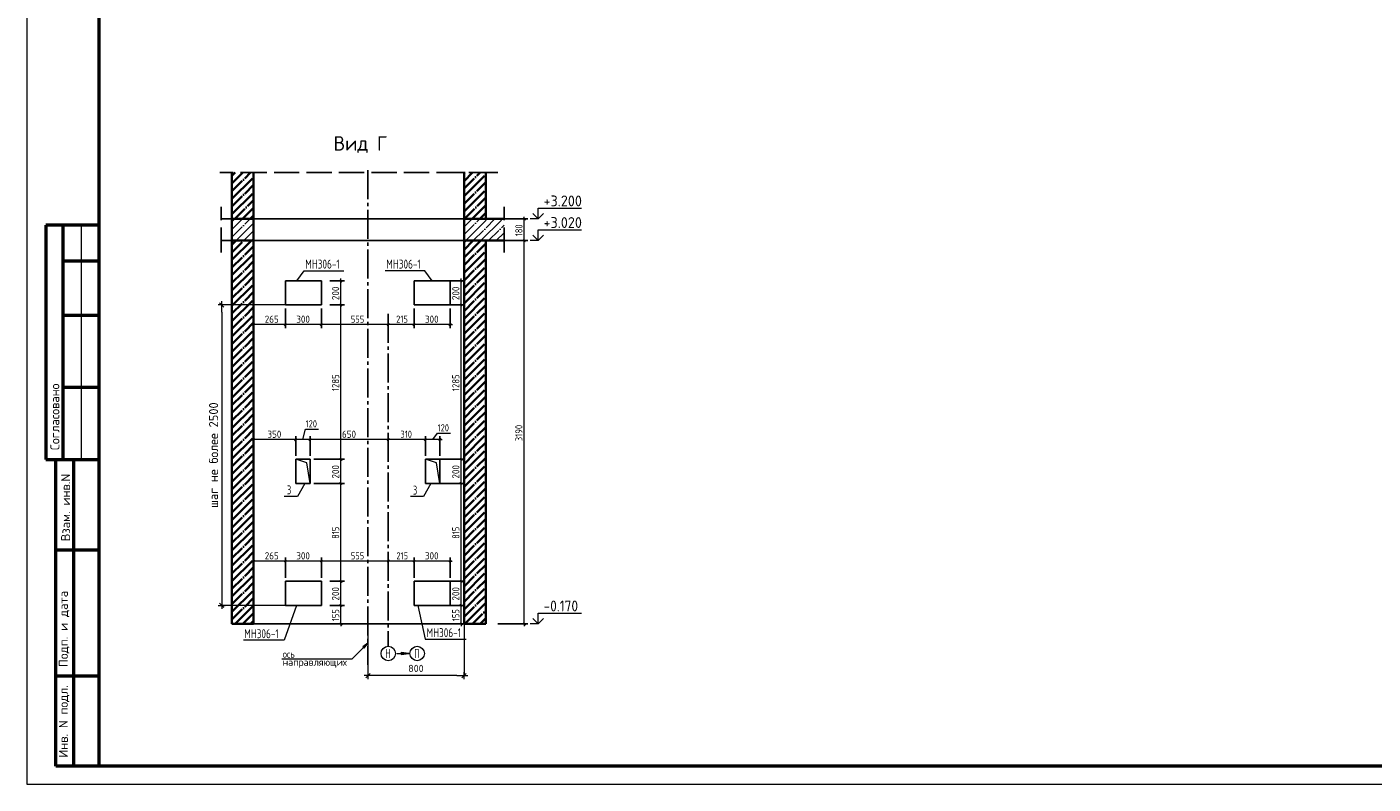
# Model space of a CAD drawing. Header units: millimetres. Extents: x -49773 to 2322955, y -3321 to 58485.
# Tile 68 of 256: x 304217 to 341532, y -982 to 20018. Entities that reach past the tile are written whole.
import ezdxf

# ---------------------------------------------------------------- set-up
doc = ezdxf.new("R2010")
doc.units = ezdxf.units.MM
doc.header["$PDMODE"] = 65
for name, pattern in [('______11', [500, 400, -50, 0, -50]), ('______4', [900, 700, -200]), ('______5', [1100, 800, -100, 100, -100])]:
    doc.linetypes.add(name, pattern=pattern)
for name, color, linetype, lineweight in [('Standard', 7, 'Continuous', 25), ('Высотная отметки_ общее', 7, 'Continuous', 13), ('Ограждение_ 2D надпись', 7, 'Continuous', 13), ('Перекрытие_ общее', 7, 'Continuous', 35), ('Размерная линия_ общее', 7, 'Continuous', 13), ('СПДС_РАЗМЕРЫ', 152, 'Continuous', 25), ('Стена_ общее', 7, 'Continuous', 35), ('Стена_ Сборный элемент', 7, 'Continuous', 35), ('Текст_ общее', 7, 'Continuous', 13)]:
    doc.layers.add(name, color=color, linetype=linetype, lineweight=lineweight)
doc.layers.add('Осевая линия_ общее', color=7, linetype='______5', lineweight=13, true_color=0xa0a0a0)
doc.styles.add('ISOCPEUR', font='txt')
doc.dimstyles.new('__________2', dxfattribs={"dimtxt": 250, "dimasz": 200, "dimexe": 0, "dimexo": 0, "dimgap": 100, "dimtad": 1, "dimdec": 0, "dimrnd": 1, "dimzin": 12, "dimdsep": 46, "dimtxsty": 'ISOCPEUR', "dimblk": 'ALL_ML_STRICH', "dimblk1": 'ALL_ML_STRICH', "dimblk2": 'ALL_ML_STRICH', "dimsah": 1, "dimcen": 0, "dimclrd": 7, "dimclre": 7, "dimclrt": 7, "dimadec": 0, "dimazin": 0, "dimtfac": 1, "dimtdec": 0, "dimtmove": 1, "dimatfit": 3, "dimfxl": 0, "dimtzin": 0, "dimlwd": 0, "dimlwe": 13, "dimarcsym": 0})

# ---------------------------------------------------------------- blocks, each defined once
blk = doc.blocks.new('ALL_ML_STRICH')
at = {"color": 0, "linetype": 'ByBlock', "lineweight": -2}
for p, q in [((-1, 0), (0.5, 0)), ((-0.3, -0.3), (0.3, 0.3)), ((0, -0.5), (0, 0.5))]:
    blk.add_line(p, q, dxfattribs=at)
blk = doc.blocks.new('*D903')
at = {"layer": 'Defpoints', "color": 0}
for p in [(313667, 3459), (316334, 3459), (313667, 2026)]:
    blk.add_point(p, dxfattribs=at)
at = {"layer": 'СПДС_РАЗМЕРЫ', "color": 7, "lineweight": 13}
for p, q in [((313667, 3459), (313667, 2026)), ((316334, 3459), (316334, 2026))]:
    blk.add_line(p, q, dxfattribs=at)
at = {"layer": 'СПДС_РАЗМЕРЫ', "color": 7, "lineweight": 0}
blk.add_line((316134, 2026), (313867, 2026), dxfattribs=at)
at = {"layer": 'СПДС_РАЗМЕРЫ', "color": 7, "lineweight": 0, "xscale": 200, "yscale": 200, "zscale": 200}
for p, rotation in [((313667, 2026), 180), ((316334, 2026), 360)]:
    blk.add_blockref('ALL_ML_STRICH', p, dxfattribs=dict(at, rotation=rotation))
at = {"layer": 'СПДС_РАЗМЕРЫ', "color": 7, "insert": (315000, 2226), "char_height": 200, "attachment_point": 5, "style": 'ISOCPEUR'}
blk.add_mtext('800', dxfattribs=at)
blk = doc.blocks.new('*D927')
at = {"layer": 'Defpoints', "color": 0}
for p in [(311384, 12309), (309615, 3975), (311384, 3975)]:
    blk.add_point(p, dxfattribs=at)
at = {"layer": 'СПДС_РАЗМЕРЫ', "color": 7, "lineweight": 13}
for p, q in [((311384, 12309), (309615, 12309)), ((311384, 3975), (309615, 3975))]:
    blk.add_line(p, q, dxfattribs=at)
at = {"layer": 'СПДС_РАЗМЕРЫ', "color": 7, "lineweight": 0}
blk.add_line((309615, 12109), (309615, 4175), dxfattribs=at)
at = {"layer": 'СПДС_РАЗМЕРЫ', "color": 7, "lineweight": 0, "xscale": 200, "yscale": 200, "zscale": 200}
for p, rotation in [((309615, 12309), 90), ((309615, 3975), 270)]:
    blk.add_blockref('ALL_ML_STRICH', p, dxfattribs=dict(at, rotation=rotation))
at = {"layer": 'СПДС_РАЗМЕРЫ', "color": 7, "insert": (309390, 8142), "char_height": 250, "attachment_point": 5, "rotation": 90, "style": 'ISOCPEUR'}
blk.add_mtext('шаг не более 2500', dxfattribs=at)

msp = doc.modelspace()

# ---------------------------------------------------------------- hatches: boundary and pattern name
at = {"layer": 'Осевая линия_ общее', "linetype": 'Continuous', "lineweight": 13, "transparency": 33554687}
msp.add_hatch(color=7, dxfattribs=at).paths.add_polyline_path([(313560.9, 2785), (313666.9, 2926.5), (313525.5, 2820.4)], flags=16)
msp.add_hatch(color=7, dxfattribs=at).paths.add_polyline_path([(314590.3, 2609.5), (314800.3, 2639.5), (314590.3, 2669.5)])

# ---------------------------------------------------------------- linework, layer by layer
at = {"layer": 'Standard', "color": 7, "linetype": '______4', "lineweight": 25, "transparency": 33554687}
for p, q in [((310833.6, 15977.7), (309566.9, 15977.7)), ((310166.9, 15977.7), (316666.9, 15977.7)), ((317266.9, 15977.7), (316000.3, 15977.7)), ((309598.5, 13758.8), (309598.5, 15025.4)), ((317442.4, 13758.8), (317442.4, 15025.4))]:
    msp.add_line(p, q, dxfattribs=at)
at = {"layer": 'Standard', "color": 253, "linetype": '______11', "lineweight": 35, "true_color": 0xababab, "transparency": 33554687}
for p, q in [((309900.3, 15462.4), (310415.6, 15977.7)), ((309900.3, 15886.7), (309991.3, 15977.7)), ((316333.6, 15531.8), (316779.6, 15977.7)), ((316333.6, 15956.1), (316355.3, 15977.7)), ((316333.6, 15107.5), (316933.6, 15707.5)), ((309900.3, 15038.2), (310500.3, 15638.2)), ((309978.5, 14692.1), (310500.3, 15213.9)), ((316342.4, 14692.1), (316933.6, 15283.3)), ((310402.7, 14692.1), (310500.3, 14789.6)), ((316766.7, 14692.1), (316933.6, 14859)), ((309900.3, 13765.4), (310227, 14092.1)), ((309900.3, 13341.1), (310500.3, 13941.1)), ((316333.6, 13834.7), (316591, 14092.1)), ((316333.6, 13410.5), (316933.6, 14010.5)), ((309900.3, 12916.8), (310500.3, 13516.8)), ((316333.6, 12986.2), (316933.6, 13586.2)), ((309900.3, 12492.6), (310500.3, 13092.6)), ((316333.6, 12561.9), (316933.6, 13161.9)), ((316333.6, 12137.7), (316933.6, 12737.7)), ((309900.3, 12068.3), (310500.3, 12668.3)), ((309900.3, 11644.1), (310500.3, 12244)), ((316333.6, 11713.4), (316933.6, 12313.4)), ((309900.3, 11219.8), (310500.3, 11819.8)), ((316333.6, 11289.2), (316933.6, 11889.2)), ((309900.3, 10795.5), (310500.3, 11395.5)), ((316333.6, 10864.9), (316933.6, 11464.9)), ((309900.3, 10371.3), (310500.3, 10971.3)), ((316333.6, 10440.6), (316933.6, 11040.6)), ((309900.3, 9947), (310500.3, 10547)), ((316333.6, 10016.4), (316933.6, 10616.4)), ((309900.3, 9522.7), (310500.3, 10122.7)), ((316333.6, 9592.1), (316933.6, 10192.1)), ((316333.6, 9167.8), (316933.6, 9767.8)), ((309900.3, 9098.5), (310500.3, 9698.5)), ((316333.6, 8743.6), (316933.6, 9343.6)), ((309900.3, 8674.2), (310500.3, 9274.2)), ((309900.3, 8249.9), (310500.3, 8849.9)), ((316333.6, 8319.3), (316933.6, 8919.3)), ((309900.3, 7825.7), (310500.3, 8425.7)), ((316333.6, 7895), (316933.6, 8495)), ((309900.3, 7401.4), (310500.3, 8001.4)), ((316333.6, 7470.8), (316933.6, 8070.8)), ((309900.3, 6977.1), (310500.3, 7577.1)), ((316333.6, 7046.5), (316933.6, 7646.5)), ((309900.3, 6552.9), (310500.3, 7152.9)), ((316333.6, 6622.3), (316933.6, 7222.3)), ((309900.3, 6128.6), (310500.3, 6728.6)), ((316333.6, 6198), (316933.6, 6798)), ((316333.6, 5773.7), (316933.6, 6373.7)), ((309900.3, 5704.3), (310500.3, 6304.3)), ((309900.3, 5280.1), (310500.3, 5880.1)), ((316333.6, 5349.5), (316933.6, 5949.5)), ((309900.3, 4855.8), (310500.3, 5455.8)), ((316333.6, 4925.2), (316933.6, 5525.2)), ((309900.3, 4431.6), (310500.3, 5031.6)), ((316333.6, 4500.9), (316933.6, 5100.9)), ((309900.3, 4007.3), (310500.3, 4607.3)), ((316333.6, 4076.7), (316933.6, 4676.7)), ((309900.3, 3583), (310500.3, 4183)), ((316333.6, 3652.4), (316933.6, 4252.4)), ((310200.3, 3458.8), (310500.3, 3758.8)), ((316564.2, 3458.8), (316933.6, 3828.1))]:
    msp.add_line(p, q, dxfattribs=at)
at = {"layer": 'Standard', "color": 253, "linetype": '______5', "lineweight": 35, "true_color": 0xababab, "transparency": 33554687}
for p, q in [((309900.3, 15674.6), (310203.5, 15977.7)), ((309900.3, 15250.3), (310500.3, 15850.3)), ((316333.6, 15743.9), (316567.4, 15977.7)), ((316333.6, 15319.7), (316933.6, 15919.7)), ((309900.3, 14826), (310500.3, 15426)), ((316333.6, 14895.4), (316933.6, 15495.4)), ((310190.6, 14692.1), (310500.3, 15001.8)), ((316554.6, 14692.1), (316933.6, 15071.1)), ((309900.3, 13553.2), (310439.1, 14092.1)), ((309900.3, 13977.5), (310014.9, 14092.1)), ((316333.6, 13622.6), (316803.1, 14092.1)), ((316333.6, 14046.9), (316378.8, 14092.1)), ((309900.3, 13129), (310500.3, 13729)), ((316333.6, 13198.4), (316933.6, 13798.3)), ((309900.3, 12704.7), (310500.3, 13304.7)), ((316333.6, 12774.1), (316933.6, 13374.1)), ((309900.3, 12280.4), (310500.3, 12880.4)), ((316333.6, 12349.8), (316933.6, 12949.8)), ((309900.3, 11856.2), (310500.3, 12456.2)), ((316333.6, 11925.6), (316933.6, 12525.6)), ((309900.3, 11431.9), (310500.3, 12031.9)), ((316333.6, 11501.3), (316933.6, 12101.3)), ((309900.3, 11007.7), (310500.3, 11607.7)), ((316333.6, 11077), (316933.6, 11677)), ((316333.6, 10652.8), (316933.6, 11252.8)), ((309900.3, 10583.4), (310500.3, 11183.4)), ((316333.6, 10228.5), (316933.6, 10828.5)), ((309900.3, 10159.1), (310500.3, 10759.1)), ((309900.3, 9734.9), (310500.3, 10334.9)), ((316333.6, 9804.2), (316933.6, 10404.2)), ((309900.3, 9310.6), (310500.3, 9910.6)), ((316333.6, 9380), (316933.6, 9980)), ((309900.3, 8886.3), (310500.3, 9486.3)), ((316333.6, 8955.7), (316933.6, 9555.7)), ((309900.3, 8462.1), (310500.3, 9062.1)), ((316333.6, 8531.4), (316933.6, 9131.4)), ((309900.3, 8037.8), (310500.3, 8637.8)), ((316333.6, 8107.2), (316933.6, 8707.2)), ((309900.3, 7613.5), (310500.3, 8213.5)), ((316333.6, 7682.9), (316933.6, 8282.9)), ((316333.6, 7258.7), (316933.6, 7858.7)), ((309900.3, 7189.3), (310500.3, 7789.3)), ((309900.3, 6765), (310500.3, 7365)), ((316333.6, 6834.4), (316933.6, 7434.4)), ((309900.3, 6340.7), (310500.3, 6940.7)), ((316333.6, 6410.1), (316933.6, 7010.1)), ((309900.3, 5916.5), (310500.3, 6516.5)), ((316333.6, 5985.9), (316933.6, 6585.9)), ((309900.3, 5492.2), (310500.3, 6092.2)), ((316333.6, 5561.6), (316933.6, 6161.6)), ((309900.3, 5068), (310500.3, 5668)), ((316333.6, 5137.3), (316933.6, 5737.3)), ((309900.3, 4643.7), (310500.3, 5243.7)), ((316333.6, 4713.1), (316933.6, 5313.1)), ((316333.6, 4288.8), (316933.6, 4888.8)), ((309900.3, 4219.4), (310500.3, 4819.4)), ((309900.3, 3795.2), (310500.3, 4395.2)), ((316333.6, 3864.5), (316933.6, 4464.5)), ((309988.1, 3458.8), (310500.3, 3970.9)), ((316352.1, 3458.8), (316933.6, 4040.3)), ((310412.4, 3458.8), (310500.3, 3546.6)), ((316776.4, 3458.8), (316933.6, 3616))]:
    msp.add_line(p, q, dxfattribs=at)
at = {"layer": 'Standard', "color": 7, "linetype": 'Continuous', "lineweight": 35, "transparency": 33554687}
for p, q in [((309900.3, 15977.7), (309900.3, 14692.1)), ((310500.3, 14692.1), (310500.3, 15977.7)), ((316333.6, 15977.7), (316333.6, 14692.1)), ((316933.6, 14692.1), (316933.6, 15977.7)), ((309900.3, 14692.1), (309900.3, 14092.1)), ((310500.3, 14092.1), (310500.3, 14692.1)), ((316333.6, 14692.1), (316333.6, 14092.1)), ((317442.4, 14692.1), (316933.6, 14692.1)), ((309900.3, 14092.1), (309900.3, 3458.8)), ((310500.3, 3458.8), (310500.3, 14092.1)), ((316333.6, 14092.1), (316333.6, 3458.8)), ((316933.6, 3458.8), (316933.6, 14092.1)), ((316933.6, 14092.1), (317442.4, 14092.1)), ((309900.3, 3458.8), (310500.3, 3458.8)), ((316333.6, 3458.8), (316933.6, 3458.8))]:
    msp.add_line(p, q, dxfattribs=at)
at = {"layer": 'Standard', "color": 253, "linetype": '______11', "lineweight": 13, "true_color": 0xababab, "transparency": 33554687}
for p, q in [((309900.3, 14189.6), (310402.7, 14692.1)), ((309900.3, 14613.9), (309978.5, 14692.1)), ((316333.6, 14683.3), (316342.4, 14692.1)), ((316333.6, 14259), (316766.7, 14692.1)), ((316591, 14092.1), (317191, 14692.1)), ((310227, 14092.1), (310500.3, 14365.4)), ((317015.2, 14092.1), (317442.4, 14519.3)), ((317439.5, 14092.1), (317442.4, 14095))]:
    msp.add_line(p, q, dxfattribs=at)
at = {"layer": 'Standard', "color": 253, "linetype": '______5', "lineweight": 13, "true_color": 0xababab, "transparency": 33554687}
for p, q in [((309900.3, 14401.8), (310190.6, 14692.1)), ((310014.9, 14092.1), (310500.3, 14577.5)), ((316333.6, 14471.1), (316554.6, 14692.1)), ((316378.8, 14092.1), (316978.8, 14692.1)), ((316803.1, 14092.1), (317403.1, 14692.1)), ((317227.4, 14092.1), (317442.4, 14307.2)), ((310439.1, 14092.1), (310500.3, 14153.2))]:
    msp.add_line(p, q, dxfattribs=at)
at = {"layer": 'Standard', "color": 7, "linetype": 'Continuous', "lineweight": 50, "transparency": 33554687}
for p, q in [((306216.7, 14517.7), (304743.5, 14517.7)), ((304743.5, 14517.7), (304743.5, 8017.7)), ((304743.5, 14517.7), (304743.5, 8017.7)), ((305216.7, 14517.7), (305216.7, 8017.7)), ((306216.7, 13517.7), (305216.7, 13517.7)), ((306216.7, 12017.7), (305216.7, 12017.7)), ((306216.7, 10017.7), (305216.7, 10017.7)), ((304216.7, 8017.7), (304222.9, 8017.7)), ((304743.5, 8017.7), (306216.7, 8017.7)), ((305016.7, -482.3), (305016.7, 8017.7)), ((305016.7, -482.3), (305016.7, 8017.7)), ((305516.7, -482.3), (305516.7, 8017.7)), ((305016.7, 5517.7), (306216.7, 5517.7)), ((305016.7, 2017.7), (306216.7, 2017.7)), ((306216.7, -482.3), (305016.7, -482.3))]:
    msp.add_line(p, q, dxfattribs=at)
at = {"layer": 'Standard', "color": 7, "linetype": 'Continuous', "lineweight": 13, "transparency": 33554687}
msp.add_line((305716.7, 14517.7), (305716.7, 8017.7), dxfattribs=at)
msp.add_lwpolyline([(304216.7, -982.3), (363616.7, -982.3), (363616.7, 41017.7), (304216.7, 41017.7), (304216.7, -982.3)], close=True, dxfattribs=at)
at = {"layer": 'Standard', "color": 7, "linetype": 'Continuous', "lineweight": 50, "transparency": 33554687}
msp.add_lwpolyline([(306216.7, 40517.7), (363116.7, 40517.7), (363116.7, -482.3), (306216.7, -482.3), (306216.7, 40517.7)], close=True, dxfattribs=at)
at = {"layer": 'Высотная отметки_ общее', "color": 7, "linetype": 'Continuous', "lineweight": 13, "transparency": 33554687}
for p, q in [((318387.1, 14692.1), (318387.1, 14992.1)), ((318387.1, 14992.1), (319587.1, 14992.1)), ((318387.1, 14692.1), (318166.6, 14692.1)), ((318387.1, 14692.1), (318237.1, 14842.1)), ((318387.1, 14692.1), (318537.1, 14842.1)), ((318387.1, 14692.1), (318387.1, 14692.1)), ((318387.1, 14692.1), (318387.1, 14692.1)), ((318387.1, 14692.1), (318387.1, 14692.1)), ((318387.1, 14692.1), (318387.1, 14692.1)), ((318387.1, 14092.1), (318237.1, 14242.1)), ((318387.1, 14092.1), (318387.1, 14392.1)), ((318387.1, 14392.1), (319587.1, 14392.1)), ((318387.1, 14092.1), (318537.1, 14242.1)), ((318387.1, 14092.1), (318166.6, 14092.1)), ((318387.1, 14092.1), (318387.1, 14092.1)), ((318387.1, 14092.1), (318387.1, 14092.1)), ((318387.1, 14092.1), (318387.1, 14092.1)), ((318387.1, 14092.1), (318387.1, 14092.1)), ((318387.1, 3458.8), (318387.1, 3758.8)), ((318387.1, 3758.8), (319587.1, 3758.8)), ((318387.1, 3458.8), (318166.6, 3458.8)), ((318387.1, 3458.8), (318237.1, 3608.8)), ((318387.1, 3458.8), (318537.1, 3608.8)), ((318387.1, 3458.8), (318387.1, 3458.8)), ((318387.1, 3458.8), (318387.1, 3458.8)), ((318387.1, 3458.8), (318387.1, 3458.8)), ((318387.1, 3458.8), (318387.1, 3458.8))]:
    msp.add_line(p, q, dxfattribs=at)
at = {"layer": 'Ограждение_ 2D надпись', "color": 7, "linetype": 'Continuous', "lineweight": 13, "transparency": 33554687}
for points in [[(311695.7, 12975.4), (311900.4, 13252.7), (313000.4, 13252.7)], [(315451.1, 12975.4), (315246.4, 13252.7), (314146.4, 13252.7)], [(311920.1, 7350.3), (311718.5, 6997.6), (311351.9, 6997.6)], [(315413.8, 7350.3), (315212.3, 6997.6), (314845.6, 6997.6)], [(311686.1, 3975.4), (311349.2, 3005.3), (310215.8, 3005.3)], [(315052.8, 3975.4), (315257.4, 3036.8), (316390.8, 3036.8)]]:
    msp.add_lwpolyline(points, dxfattribs=at)
at = {"layer": 'Осевая линия_ общее', "color": 253, "linetype": '______5', "lineweight": -3, "true_color": 0xa0a0a0, "transparency": 33554687}
for p, q in [((313666.9, 16041.8), (313666.9, 2323.5)), ((314233.6, 12057.9), (314233.6, 2839.5))]:
    msp.add_line(p, q, dxfattribs=at)
at = {"layer": 'Осевая линия_ общее', "color": 7, "linetype": 'Continuous', "lineweight": 13, "transparency": 33554687}
for p, q in [((313666.9, 2926.5), (313525.5, 2820.4)), ((313525.5, 2820.4), (313560.9, 2785)), ((313543.2, 2802.7), (313534.4, 2793.9)), ((313560.9, 2785), (313666.9, 2926.5)), ((314467, 2639.5), (314800.3, 2639.5)), ((314590.3, 2639.5), (314575.3, 2639.5)), ((314800.3, 2639.5), (314590.3, 2669.5)), ((314590.3, 2669.5), (314590.3, 2609.5)), ((314590.3, 2609.5), (314800.3, 2639.5)), ((314800.3, 2639.5), (314800.3, 2639.5)), ((314800.3, 2639.5), (314800.3, 2639.5)), ((314800.3, 2639.5), (314800.3, 2639.5))]:
    msp.add_line(p, q, dxfattribs=at)
for points in [[(312066.9, 7358.8), (311972.7, 7931.1), (311666.9, 8025.4)], [(315666.9, 7358.8), (315572.7, 7931.1), (315266.9, 8025.4)], [(313666.9, 2926.5), (313219.1, 2478.6), (311285.8, 2478.6)]]:
    msp.add_lwpolyline(points, dxfattribs=at)
for centre in [(314233.6, 2639.5), (315033.6, 2639.5)]:
    msp.add_circle(centre, 200, dxfattribs=at)
at = {"layer": 'Перекрытие_ общее', "color": 7, "linetype": 'Continuous', "lineweight": 25, "transparency": 33554687}
for p, q in [((309900.3, 14692.1), (309598.5, 14692.1)), ((316333.6, 14692.1), (310500.3, 14692.1)), ((309598.5, 14092.1), (309900.3, 14092.1)), ((310500.3, 14092.1), (316333.6, 14092.1))]:
    msp.add_line(p, q, dxfattribs=at)
at = {"layer": 'Перекрытие_ общее', "color": 7, "linetype": 'Continuous', "lineweight": 13, "transparency": 33554687}
for p, q in [((310500.3, 14692.1), (309900.3, 14692.1)), ((316933.6, 14692.1), (316333.6, 14692.1)), ((309900.3, 14092.1), (310500.3, 14092.1)), ((316333.6, 14092.1), (316933.6, 14092.1))]:
    msp.add_line(p, q, dxfattribs=at)
at = {"layer": 'Размерная линия_ общее', "color": 253, "linetype": 'Continuous', "lineweight": -3, "true_color": 0xa0a0a0, "transparency": 33554687}
for p, q in [((318004.3, 14692.1), (317443.4, 14692.1)), ((318004.3, 14692.1), (317904.3, 14692.1)), ((318004.3, 14692.1), (318104.3, 14692.1)), ((318004.3, 14092.1), (317904.3, 14092.1)), ((318004.3, 14092.1), (318104.3, 14092.1)), ((312922.7, 12975.4), (312616.9, 12975.4)), ((312922.7, 12975.4), (312822.7, 12975.4)), ((312922.7, 12975.4), (313022.7, 12975.4)), ((316254.2, 12975.4), (315948.5, 12975.4)), ((316254.2, 12975.4), (316154.2, 12975.4)), ((316254.2, 12975.4), (316354.2, 12975.4)), ((312922.7, 12308.8), (312822.7, 12308.8)), ((312922.7, 12308.8), (313022.7, 12308.8)), ((315950.3, 11760.5), (315950.3, 12208.8)), ((316254.2, 12308.8), (316154.2, 12308.8)), ((316254.2, 12308.8), (316354.2, 12308.8)), ((310500.3, 11760.5), (310500.3, 11860.5)), ((310500.3, 11760.5), (310500.3, 11660.5)), ((310500.3, 11760.5), (310500.3, 11760.5)), ((311383.6, 11760.5), (311383.6, 11860.5)), ((311383.6, 11760.5), (311383.6, 11660.5)), ((312383.6, 11760.5), (312383.6, 11860.5)), ((312383.6, 11760.5), (312383.6, 11660.5)), ((314233.6, 11760.5), (314233.6, 11860.5)), ((314233.6, 11760.5), (314233.6, 11660.5)), ((314233.6, 11760.5), (314233.6, 11760.5)), ((314950.3, 11760.5), (314950.3, 11860.5)), ((314950.3, 11760.5), (314950.3, 11660.5)), ((315950.3, 11760.5), (315950.3, 11860.5)), ((315950.3, 11760.5), (315950.3, 11660.5)), ((310500.3, 8570.9), (310500.3, 8670.9)), ((311666.9, 8570.9), (311666.9, 8670.9)), ((312066.9, 8570.9), (312066.9, 8670.9)), ((314233.6, 8570.9), (314233.6, 8670.9)), ((315266.9, 8570.9), (315266.9, 8670.9)), ((315666.9, 8570.9), (315666.9, 8670.9)), ((310500.3, 8570.9), (310500.3, 8470.9)), ((310500.3, 8570.9), (310500.3, 8294.1)), ((311666.9, 8570.9), (311666.9, 8470.9)), ((311666.9, 8570.9), (311666.9, 8125.4)), ((312066.9, 8570.9), (312066.9, 8470.9)), ((312066.9, 8570.9), (312066.9, 8125.4)), ((314233.6, 8570.9), (314233.6, 8470.9)), ((314233.6, 8570.9), (314233.6, 8570.9)), ((315266.9, 8570.9), (315266.9, 8470.9)), ((315266.9, 8570.9), (315266.9, 8125.4)), ((315666.9, 8570.9), (315666.9, 8470.9)), ((315666.9, 8570.9), (315666.9, 8125.4)), ((312922.7, 8025.4), (312822.7, 8025.4)), ((312922.7, 8025.4), (313022.7, 8025.4)), ((316254.2, 8025.4), (316154.2, 8025.4)), ((316254.2, 8025.4), (316354.2, 8025.4)), ((312922.7, 7358.8), (312822.7, 7358.8)), ((312922.7, 7358.8), (313022.7, 7358.8)), ((316254.2, 7358.8), (316154.2, 7358.8)), ((316254.2, 7358.8), (316354.2, 7358.8)), ((310500.3, 5199.3), (310500.3, 5299.3)), ((311383.6, 5199.3), (311383.6, 5299.3)), ((312383.6, 5199.3), (312383.6, 5299.3)), ((314233.6, 5199.3), (314233.6, 5299.3)), ((314950.3, 5199.3), (314950.3, 5299.3)), ((315948.5, 5199.3), (315948.5, 5299.3)), ((310500.3, 5199.3), (310500.3, 5099.3)), ((310500.3, 5199.3), (310500.3, 5199.3)), ((311383.6, 5199.3), (311383.6, 5099.3)), ((311383.6, 5199.3), (311383.6, 4742.1)), ((312383.6, 5199.3), (312383.6, 5099.3)), ((312383.6, 5199.3), (312383.6, 4742.1)), ((314233.6, 5199.3), (314233.6, 5099.3)), ((314233.6, 5199.3), (314233.6, 4991.8)), ((314950.3, 5199.3), (314950.3, 5099.3)), ((314950.3, 5199.3), (314950.3, 4742.1)), ((315948.5, 5199.3), (315948.5, 5099.3)), ((315948.5, 5199.3), (315948.5, 4742.1)), ((312922.7, 4642.1), (312822.7, 4642.1)), ((312922.7, 4642.1), (313022.7, 4642.1)), ((316254.2, 4642.1), (316154.2, 4642.1)), ((316254.2, 4642.1), (316354.2, 4642.1)), ((312922.7, 3975.4), (312822.7, 3975.4)), ((312922.7, 3975.4), (313022.7, 3975.4)), ((316254.2, 3975.4), (316154.2, 3975.4)), ((316254.2, 3975.4), (316354.2, 3975.4)), ((312922.7, 3458.8), (312638.3, 3458.8)), ((312922.7, 3458.8), (312822.7, 3458.8)), ((312922.7, 3458.8), (313022.7, 3458.8)), ((316254.2, 3458.8), (315969.8, 3458.8)), ((316254.2, 3458.8), (316154.2, 3458.8)), ((316254.2, 3458.8), (316354.2, 3458.8)), ((318004.3, 3458.8), (317266.9, 3458.8)), ((318004.3, 3458.8), (317904.3, 3458.8)), ((318004.3, 3458.8), (318104.3, 3458.8))]:
    msp.add_line(p, q, dxfattribs=at)
at = {"layer": 'Размерная линия_ общее', "color": 7, "linetype": 'Continuous', "lineweight": 25, "transparency": 33554687}
for p, q in [((318034.3, 14662.1), (317974.3, 14722.1)), ((318034.3, 14062.1), (317974.3, 14122.1)), ((312952.6, 12945.4), (312892.7, 13005.4)), ((316284.2, 12945.4), (316224.2, 13005.4)), ((312952.6, 12278.8), (312892.7, 12338.8)), ((316284.2, 12278.8), (316224.2, 12338.8)), ((310530.3, 11790.5), (310470.3, 11730.5)), ((311413.6, 11790.5), (311353.6, 11730.5)), ((312413.6, 11790.5), (312353.6, 11730.5)), ((314263.6, 11790.5), (314203.6, 11730.5)), ((314980.3, 11790.5), (314920.3, 11730.5)), ((315980.3, 11790.5), (315920.3, 11730.5)), ((310530.3, 8600.9), (310470.3, 8540.9)), ((311696.9, 8600.9), (311636.9, 8540.9)), ((312096.9, 8600.9), (312036.9, 8540.9)), ((314263.6, 8600.9), (314203.6, 8540.9)), ((315296.9, 8600.9), (315236.9, 8540.9)), ((315696.9, 8600.9), (315636.9, 8540.9)), ((312952.6, 7995.4), (312892.7, 8055.4)), ((316284.2, 7995.4), (316224.2, 8055.4)), ((312952.6, 7328.8), (312892.7, 7388.8)), ((316284.2, 7328.8), (316224.2, 7388.8)), ((310530.3, 5229.3), (310470.3, 5169.3)), ((311413.6, 5229.3), (311353.6, 5169.3)), ((312413.6, 5229.3), (312353.6, 5169.3)), ((314263.6, 5229.3), (314203.6, 5169.3)), ((314980.3, 5229.3), (314920.3, 5169.3)), ((315978.5, 5229.3), (315918.5, 5169.3)), ((312952.6, 4612.1), (312892.7, 4672.1)), ((316284.2, 4612.1), (316224.2, 4672.1)), ((312952.6, 3945.4), (312892.7, 4005.4)), ((316284.2, 3945.4), (316224.2, 4005.4)), ((312952.6, 3428.8), (312892.7, 3488.8)), ((316284.2, 3428.8), (316224.2, 3488.8)), ((318034.3, 3428.8), (317974.3, 3488.8))]:
    msp.add_line(p, q, dxfattribs=at)
at = {"layer": 'Размерная линия_ общее', "color": 7, "linetype": 'Continuous', "lineweight": 13, "transparency": 33554687}
for p, q in [((318004.3, 14692.1), (318004.3, 14752.1)), ((318004.3, 14092.1), (318004.3, 14692.1)), ((312922.7, 12975.4), (312922.7, 13035.4)), ((312922.7, 12308.8), (312922.7, 12975.4)), ((316254.2, 12975.4), (316254.2, 13035.4)), ((316254.2, 12308.8), (316254.2, 12975.4)), ((312922.7, 8025.4), (312922.7, 12308.8)), ((316254.2, 8025.4), (316254.2, 12308.8)), ((310500.3, 11760.5), (310440.3, 11760.5)), ((311516.9, 11760.5), (310500.3, 11760.5)), ((312516.9, 11760.5), (311516.9, 11760.5)), ((314233.6, 11760.5), (312516.9, 11760.5)), ((314816.9, 11760.5), (314233.6, 11760.5)), ((315950.3, 11760.5), (314816.9, 11760.5)), ((315950.3, 11760.5), (316010.3, 11760.5)), ((311866.9, 8570.9), (311941.5, 8858.6)), ((311941.5, 8858.6), (312301.5, 8858.6)), ((315466.9, 8570.9), (315599.9, 8747.2)), ((315599.9, 8747.2), (315959.9, 8747.2)), ((310500.3, 8570.9), (310440.3, 8570.9)), ((311666.9, 8570.9), (310500.3, 8570.9)), ((312066.9, 8570.9), (311666.9, 8570.9)), ((314233.6, 8570.9), (312066.9, 8570.9)), ((315266.9, 8570.9), (314233.6, 8570.9)), ((315666.9, 8570.9), (315266.9, 8570.9)), ((315666.9, 8570.9), (315726.9, 8570.9)), ((312922.7, 7358.8), (312922.7, 8025.4)), ((316254.2, 7358.8), (316254.2, 8025.4)), ((312922.7, 4642.1), (312922.7, 7358.8)), ((316254.2, 4642.1), (316254.2, 7358.8)), ((310500.3, 5199.3), (310440.3, 5199.3)), ((311516.9, 5199.3), (310500.3, 5199.3)), ((312516.9, 5199.3), (311516.9, 5199.3)), ((314233.6, 5199.3), (312516.9, 5199.3)), ((314950.3, 5199.3), (314233.6, 5199.3)), ((315948.5, 5199.3), (314950.3, 5199.3)), ((315948.5, 5199.3), (316008.5, 5199.3)), ((312922.7, 3975.4), (312922.7, 4642.1)), ((316254.2, 3975.4), (316254.2, 4642.1)), ((312922.7, 3458.8), (312922.7, 3398.8)), ((316254.2, 3458.8), (316254.2, 3398.8)), ((318004.3, 3458.8), (318004.3, 3398.8))]:
    msp.add_line(p, q, dxfattribs=at)
at = {"layer": 'Размерная линия_ общее', "color": 253, "linetype": 'Continuous', "lineweight": -3, "true_color": 0xa0a0a0, "transparency": 33554687}
for points in [[(318004.3, 14092.1), (317984.3, 14092.1), (317984.3, 14092.1), (317420, 14092.1)], [(311383.6, 11760.5), (311383.6, 11780.5), (311383.6, 11780.5), (311383.6, 12208.8)], [(312383.6, 11760.5), (312383.6, 11780.5), (312383.6, 11780.5), (312383.6, 11780.5), (312383.6, 11780.5), (312383.6, 12208.8)], [(312922.7, 12308.8), (312902.7, 12308.8), (312902.7, 12308.8), (312616.9, 12308.8)], [(314950.3, 11760.5), (314950.3, 11780.5), (314950.3, 11780.5), (314950.3, 11780.5), (314950.3, 11780.5), (314950.3, 11780.5), (314950.3, 11780.5), (314950.3, 11780.5), (314950.3, 11780.5), (314950.3, 12208.8)], [(316254.2, 12308.8), (316234.2, 12308.8), (316234.2, 12308.8), (315948.5, 12308.8)], [(312922.7, 8025.4), (312902.7, 8025.4), (312902.7, 8025.4), (312902.7, 8025.4), (312902.7, 8025.4), (312166.9, 8025.4)], [(316254.2, 8025.4), (316234.2, 8025.4), (316234.2, 8025.4), (316234.2, 8025.4), (316234.2, 8025.4), (315498.5, 8025.4)], [(312922.7, 7358.8), (312902.7, 7358.8), (312902.7, 7358.8), (312902.7, 7358.8), (312902.7, 7358.8), (312902.7, 7358.8), (312902.7, 7358.8), (312166.9, 7358.8)], [(316254.2, 7358.8), (316234.2, 7358.8), (316234.2, 7358.8), (316234.2, 7358.8), (316234.2, 7358.8), (316234.2, 7358.8), (316234.2, 7358.8), (315498.5, 7358.8)], [(312922.7, 4642.1), (312902.7, 4642.1), (312902.7, 4642.1), (312902.7, 4642.1), (312902.7, 4642.1), (312902.7, 4642.1), (312902.7, 4642.1), (312902.7, 4642.1), (312902.7, 4642.1), (312616.9, 4642.1)], [(316254.2, 4642.1), (316234.2, 4642.1), (316234.2, 4642.1), (316234.2, 4642.1), (316234.2, 4642.1), (316234.2, 4642.1), (316234.2, 4642.1), (316234.2, 4642.1), (316234.2, 4642.1), (315948.5, 4642.1)], [(312922.7, 3975.4), (312902.7, 3975.4), (312902.7, 3975.4), (312902.7, 3975.4), (312902.7, 3975.4), (312902.7, 3975.4), (312902.7, 3975.4), (312902.7, 3975.4), (312902.7, 3975.4), (312902.7, 3975.4), (312902.7, 3975.4), (312616.9, 3975.4)], [(316254.2, 3975.4), (316234.2, 3975.4), (316234.2, 3975.4), (316234.2, 3975.4), (316234.2, 3975.4), (316234.2, 3975.4), (316234.2, 3975.4), (316234.2, 3975.4), (316234.2, 3975.4), (316234.2, 3975.4), (316234.2, 3975.4), (315948.5, 3975.4)]]:
    msp.add_lwpolyline(points, dxfattribs=at)
at = {"layer": 'Размерная линия_ общее', "color": 7, "linetype": 'Continuous', "lineweight": 13, "transparency": 33554687}
for points in [[(318004.3, 3458.8), (318004.3, 8585.3), (318004.3, 8585.3), (318004.3, 14092.1)], [(312922.7, 3458.8), (312922.7, 3512.8), (312922.7, 3512.8), (312922.7, 3975.4)], [(316254.2, 3458.8), (316254.2, 3572.1), (316254.2, 3572.1), (316254.2, 3975.4)]]:
    msp.add_lwpolyline(points, dxfattribs=at)
at = {"layer": 'Стена_ общее', "color": 7, "linetype": 'Continuous', "lineweight": 35, "transparency": 33554687}
for p, q in [((309900.3, 14692.1), (310500.3, 14692.1)), ((316333.6, 14692.1), (316933.6, 14692.1)), ((310500.3, 14092.1), (309900.3, 14092.1)), ((316933.6, 14092.1), (316333.6, 14092.1))]:
    msp.add_line(p, q, dxfattribs=at)
at = {"layer": 'Стена_ общее', "color": 7, "linetype": 'Continuous', "lineweight": 25, "transparency": 33554687}
for p, q in [((316333.6, 14692.1), (310500.3, 14692.1)), ((316333.6, 14092.1), (310500.3, 14092.1)), ((311666.9, 8025.4), (311666.9, 7358.8)), ((312066.9, 8025.4), (311666.9, 8025.4)), ((312066.9, 7358.8), (312066.9, 8025.4)), ((315266.9, 8025.4), (315266.9, 7358.8)), ((315666.9, 8025.4), (315266.9, 8025.4)), ((315666.9, 7358.8), (315666.9, 8025.4)), ((312066.9, 7358.8), (311666.9, 7358.8)), ((315666.9, 7358.8), (315266.9, 7358.8)), ((310500.3, 3458.8), (316333.6, 3458.8))]:
    msp.add_line(p, q, dxfattribs=at)
at = {"layer": 'Стена_ Сборный элемент', "color": 7, "linetype": 'Continuous', "lineweight": 25, "transparency": 33554687}
for p, q in [((311383.6, 12975.4), (311383.6, 12308.8)), ((312383.6, 12975.4), (311383.6, 12975.4)), ((312383.6, 12308.8), (312383.6, 12975.4)), ((314950.3, 12308.8), (314950.3, 12975.4)), ((314950.3, 12975.4), (315950.3, 12975.4)), ((315950.3, 12975.4), (315950.3, 12308.8)), ((311383.6, 12308.8), (312383.6, 12308.8)), ((315950.3, 12308.8), (314950.3, 12308.8)), ((311383.6, 4642.1), (311383.6, 3975.4)), ((312383.6, 4642.1), (311383.6, 4642.1)), ((312383.6, 3975.4), (312383.6, 4642.1)), ((314950.3, 3975.4), (314950.3, 4642.1)), ((314950.3, 4642.1), (315950.3, 4642.1)), ((315950.3, 4642.1), (315950.3, 3975.4)), ((311383.6, 3975.4), (312383.6, 3975.4)), ((315950.3, 3975.4), (314950.3, 3975.4))]:
    msp.add_line(p, q, dxfattribs=at)

# ---------------------------------------------------------------- texts
at = {"layer": 'Standard', "color": 7, "linetype": 'Continuous', "lineweight": 35, "transparency": 33554687, "insert": (312716.5, 16523.5), "char_height": 400, "width": 1588.351, "attachment_point": 7, "style": 'ISOCPEUR'}
msp.add_mtext('\\W0.95;Вид Г', dxfattribs=at)
at = {"layer": 'Standard', "color": 7, "linetype": 'Continuous', "lineweight": 25, "transparency": 33554687, "char_height": 250, "attachment_point": 7, "style": 'ISOCPEUR'}
for s, insert, width in [('\\W0.74;МН306-1', (311932.2, 13314.3), 1091.992), ('\\W0.74;МН306-1', (314178.7, 13314.3), 1091.979), ('\\W0.62;3', (311425.7, 7053.2), 217.601), ('\\W0.62;3', (314918.6, 7045.1), 217.611), ('\\W0.74;МН306-1', (310241, 3063.5), 1091.992), ('\\W0.74;МН306-1', (315294.6, 3091.8), 1091.992), ('\\W0.64;Н', (314153.6, 2514.5), 239.886), ('\\W0.64;П', (314953.6, 2514.5), 239.886)]:
    msp.add_mtext(s, dxfattribs=dict(at, insert=insert, width=width))
at = {"layer": 'Standard', "color": 7, "linetype": 'Continuous', "lineweight": 50, "transparency": 33554687, "char_height": 250, "attachment_point": 7, "rotation": 90, "style": 'ISOCPEUR'}
for s, insert, width in [('\\A1;{\\fISOCPEUR|i0|b0;\\H250.000000;\\W1.000000;\\C7;Согласовано}\\P', (305116.7, 8279.2), 2071.875), ('\\A1;{\\fISOCPEUR|i0|b0;\\H250.000000;\\W1.000000;\\C7;Взам. инв.N}\\P', (305414.6, 5753.6), 1909.099), ('\\A1;{\\fISOCPEUR|i0|b0;\\H250.000000;\\W1.000000;\\C7;Подп. и дата}\\P', (305391, 2259.9), 2197.059), ('\\A1;{\\fISOCPEUR|i0|b0;\\H250.000000;\\W1.000000;\\C7;Инв. N подл.}\\P', (305391, -248.3), 2021.795)]:
    msp.add_mtext(s, dxfattribs=dict(at, insert=insert, width=width))
at = {"layer": 'Высотная отметки_ общее', "color": 7, "linetype": 'Continuous', "lineweight": 25, "transparency": 33554687, "char_height": 300, "attachment_point": 7, "style": 'ISOCPEUR'}
for s, insert, width in [('\\W0.95;+3.200', (318537.1, 15042.1), 1281.445), ('\\W0.95;+3.020', (318537.1, 14442.1), 1281.445), ('\\W0.90;-0.170', (318537.1, 3808.8), 1214.133)]:
    msp.add_mtext(s, dxfattribs=dict(at, insert=insert, width=width))
at = {"layer": 'Размерная линия_ общее', "color": 7, "linetype": 'Continuous', "lineweight": 18, "transparency": 33554687, "char_height": 200, "attachment_point": 7, "rotation": 90, "style": 'ISOCPEUR'}
for s, insert, width in [('\\W0.83;180', (317954.3, 14212.1), 462.332), ('\\W0.91;200', (312872.6, 12442.1), 510.897), ('\\W0.91;200', (316204.2, 12442.1), 510.897), ('\\W0.87;1285', (312872.6, 9917.1), 606.276), ('\\W0.87;1285', (316204.2, 9917.1), 606.276), ('\\W0.87;3190', (317954.3, 8525.4), 606.276), ('\\W0.91;200', (312872.6, 7492.1), 510.897), ('\\W0.91;200', (316204.2, 7492.1), 510.897), ('\\W0.83;815', (312872.6, 5820.4), 462.34), ('\\W0.83;815', (316204.2, 5820.4), 462.34), ('\\W0.91;200', (312872.6, 4108.8), 510.897), ('\\W0.91;200', (316204.2, 4108.8), 510.897), ('\\W0.83;155', (312872.6, 3537.1), 462.34), ('\\W0.83;155', (316204.2, 3537.1), 462.34)]:
    msp.add_mtext(s, dxfattribs=dict(at, insert=insert, width=width))
at = {"layer": 'Размерная линия_ общее', "color": 7, "linetype": 'Continuous', "lineweight": 18, "transparency": 33554687, "char_height": 200, "attachment_point": 7, "style": 'ISOCPEUR'}
for s, insert, width in [('{\\W0.9100;265}', (310808.6, 11810.5), 510.897), ('\\W0.91;300', (311683.6, 11810.5), 510.912), ('{\\W0.8300;555}', (313195.3, 11810.5), 462.34), ('{\\W0.8300;215}', (314452.6, 11812.4), 462.332), ('\\W0.91;300', (315250.3, 11810.5), 510.912), ('\\W0.83;120', (311941.5, 8908.6), 462.332), ('\\W0.83;120', (315599.9, 8797.2), 462.332), ('\\W0.91;350', (310883.6, 8620.9), 510.905), ('\\W0.91;650', (312950.3, 8620.9), 510.905), ('\\W0.83;310', (314570.3, 8620.9), 462.332), ('{\\W0.9100;265}', (310808.6, 5249.3), 510.897), ('\\W0.91;300', (311683.6, 5249.3), 510.912), ('{\\W0.8300;555}', (313195.3, 5249.3), 462.34), ('{\\W0.8300;215}', (314458.3, 5249.3), 462.332), ('\\W0.91;300', (315249.4, 5249.3), 510.89)]:
    msp.add_mtext(s, dxfattribs=dict(at, insert=insert, width=width))
at = {"layer": 'Текст_ общее', "color": 7, "linetype": 'Continuous', "lineweight": 18, "transparency": 33554687, "char_height": 200, "attachment_point": 7, "style": 'ISOCPEUR'}
for s, insert, width in [('\\W0.91;ось', (311307.3, 2524.2), 490.684), ('\\W0.98;направляющих', (311307.3, 2244.2), 1906.69)]:
    msp.add_mtext(s, dxfattribs=dict(at, insert=insert, width=width))

# ---------------------------------------------------------------- dimensions: what is measured, and where the dimension line sits
at = {"layer": 'СПДС_РАЗМЕРЫ'}
dim = msp.add_linear_dim(base=(309615.5, 3975.4), p1=(311383.6, 12308.8), p2=(311383.6, 3975.4), angle=90, text='шаг не более 2500', dimstyle='__________2', dxfattribs=at)
dim.commit()
dim.dimension.update_dxf_attribs({"geometry": '*D927', "text_midpoint": (309390.5, 8142.1)})
dim = msp.add_linear_dim(base=(313666.9, 2025.6), p1=(316333.6, 3458.8), p2=(313666.9, 3458.8), angle=180, text='800', dimstyle='__________2', override={"dimtxt": 200}, dxfattribs=at)
dim.commit()
dim.dimension.update_dxf_attribs({"geometry": '*D903', "text_midpoint": (315000.3, 2225.6)})

doc.saveas('drawing.dxf')
